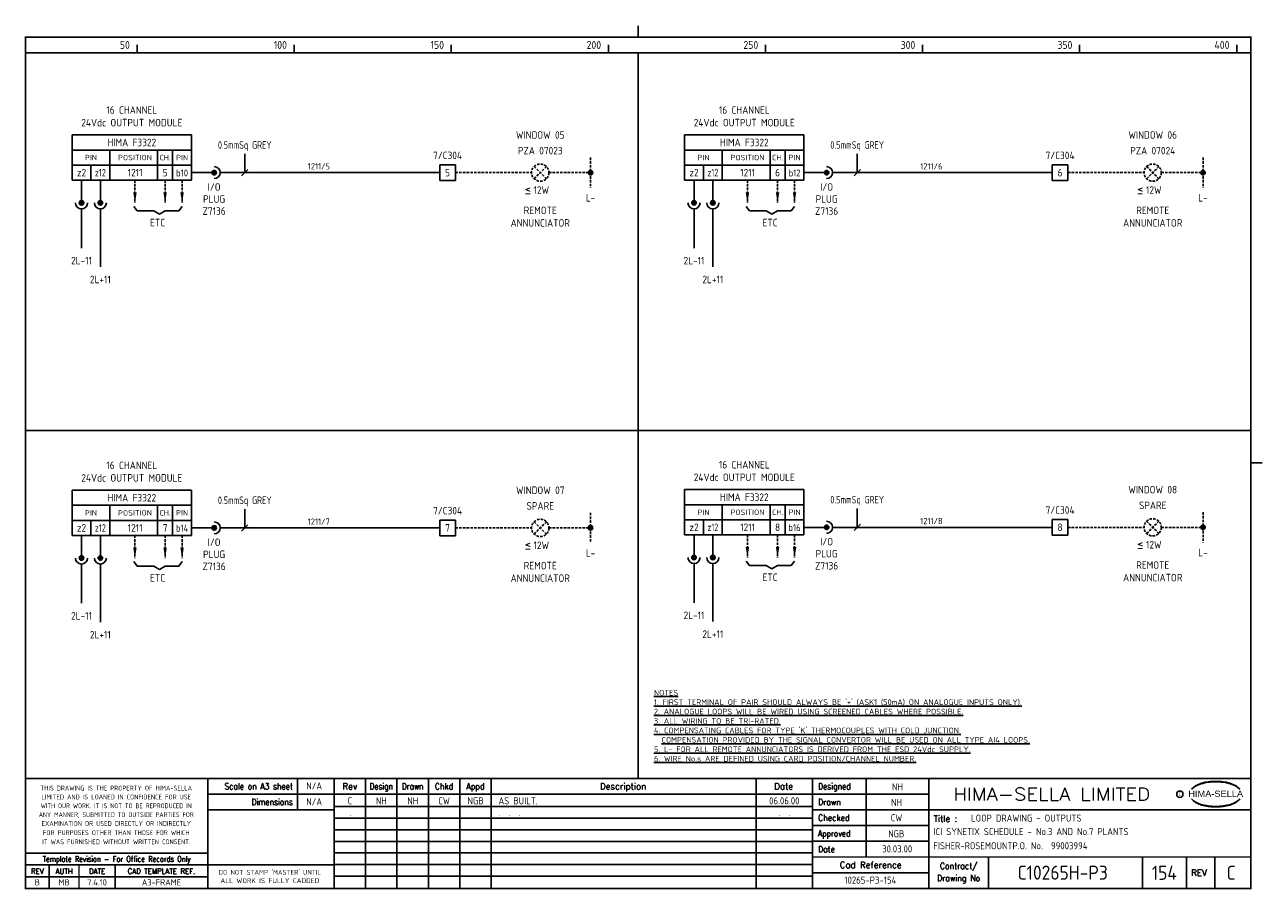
# Model space of a CAD drawing. Extents: x 14 to 408, y 0 to 275.
import ezdxf
from ezdxf.enums import TextEntityAlignment as Align

# ---------------------------------------------------------------- set-up
doc = ezdxf.new("R2010")
doc.units = 0
doc.header["$LTSCALE"] = 0.25
doc.header["$MEASUREMENT"] = 0
doc.linetypes.add('HIDDEN2', pattern=[4.7625, 3.175, -1.5875])
doc.layers.get('0').update_dxf_attribs({"color": 41, "linetype": 'CONTINUOUS'})
for name, color, linetype in [('00-DRG_FRAME', 12, 'CONTINUOUS'), ('01-DRAW', 7, 'CONTINUOUS'), ('051-TEXT', 2, 'CONTINUOUS'), ('117', 7, 'CONTINUOUS'), ('117-TEXT', 2, 'CONTINUOUS')]:
    doc.layers.add(name, color=color, linetype=linetype)
doc.styles.add('ARIAL', font='ARIAL.TTF', dxfattribs={"height": 2.5})
doc.styles.add('ISO', font='iso.shx')
doc.styles.add('ROMAND', font='ROMAND')

# ---------------------------------------------------------------- blocks, each defined once
blk = doc.blocks.new('A3-REVA')
at = {"layer": '051-TEXT', "style": 'ISO'}
for tag, p in [('DESIGNED', (292.01, 31.7)), ('A', (117.73, 27.28)), ('DES', (127.73, 27.28)), ('DRN', (137.73, 27.28)), ('CHKD', (147.73, 27.28)), ('APPD', (157.73, 27.28)), ('DATE', (256, 27.28)), ('DRAWN', (291.72, 26.77)), ('CHECKED', (291.72, 21.89)), ('APPD', (291.65, 16.79)), ('DATE', (291.92, 11.96))]:
    blk.add_attdef(tag, text='', height=2.25, dxfattribs=at).set_placement(p, align=Align.CENTER)
blk.add_attdef('DESCRIPTION', (165.03, 27.28), '', height=2.25, dxfattribs=at)
blk = doc.blocks.new('A3-REVB')
at = {"layer": '051-TEXT', "style": 'ISO'}
for tag, p in [('A', (124.85, -20.36)), ('DES', (134.85, -20.36)), ('DRN', (144.85, -20.36)), ('CHKD', (154.85, -20.36)), ('APPD', (164.85, -20.36)), ('DATE', (263.12, -20.36))]:
    blk.add_attdef(tag, text='', height=2.25, dxfattribs=at).set_placement(p, align=Align.CENTER)
blk.add_attdef('DESCRIPTION', (172.15, -20.36), '', height=2.25, dxfattribs=at)
blk = doc.blocks.new('A3-TITLE')
at = {"layer": '051-TEXT', "style": 'ISO'}
blk.add_attdef('TITLE_1', (315.46, 21.78), '', height=2.25, dxfattribs=at)
for tag, p in [('DRGNO', (376.96, 3.24)), ('REV.', (398.2, 3.24))]:
    blk.add_attdef(tag, text='', height=4.5, dxfattribs=at).set_placement(p, align=Align.CENTER)
blk = doc.blocks.new('DOT')
for radius in [0.75, 0.65, 0.55, 0.45, 0.35, 0.25, 0.15, 0.05]:
    blk.add_circle((0, 0), radius)
blk = doc.blocks.new('A3-CONTRACT')
at = {"layer": '051-TEXT', "color": 41, "style": 'ISO'}
for tag, height, p in [('SCALE', 2.25, (106.71, 31.82)), ('DIMS', 2.25, (106.71, 26.8)), ('CAD-REF', 2.25, (283.73, 1.84)), ('CONTRACT', 4.5, (344.94, 3.1))]:
    blk.add_attdef(tag, text='', height=height, dxfattribs=at).set_placement(p, align=Align.CENTER)
for tag, p in [('TITLE_2', (303.86, 17.28)), ('TITLE_3', (303.79, 12.78))]:
    blk.add_attdef(tag, p, '', height=2.25, dxfattribs=at)

msp = doc.modelspace()

# ---------------------------------------------------------------- linework, layer by layer
at = {"layer": '00-DRG_FRAME'}
for p, q in [((50, 266.5), (50, 269)), ((100, 266.5), (100, 269)), ((150, 266.5), (150, 269)), ((200, 266.5), (200, 269)), ((250, 266.5), (250, 269)), ((300, 266.5), (300, 269)), ((350, 266.5), (350, 269)), ((400, 266.5), (400, 269)), ((101.01, 35.5), (101.01, 25.5)), ((122.7, 35.5), (122.7, 0.5)), ((132.7, 0.5), (132.7, 35.5)), ((142.7, 0.5), (142.7, 35.5)), ((152.7, 35.5), (152.7, 0.5)), ((162.7, 35.5), (162.7, 0.5)), ((247, 35.5), (247, 0.5)), ((282, 35.5), (282, 10.5)), ((265, 30.5), (302, 30.5)), ((265, 26.59), (112.7, 26.59)), ((302, 25.5), (265, 25.5)), ((265, 22.89), (112.7, 22.89)), ((265, 20.5), (302, 20.5)), ((265, 19.19), (112.7, 19.19)), ((265, 15.49), (112.7, 15.49)), ((302, 15.5), (265, 15.5)), ((265, 11.79), (112.7, 11.79)), ((265, 8.09), (112.7, 8.09)), ((321, 10.5), (321, 0.5)), ((370, 10.5), (370, 0.5)), ((384, 0.5), (384, 10.5)), ((393, 10.5), (393, 0.5)), ((72.5, 4.25), (14.5, 4.25)), ((265, 4.39), (112.7, 4.39)), ((302, 5.5), (265, 5.5))]:
    msp.add_line(p, q, dxfattribs=at)
at = {"layer": '00-DRG_FRAME', "const_width": 0.5}
for points in [[(209.5, 271.5), (209.5, 275.18)], [(209.5, 271.5), (209.5, 275.18)], [(14.5, 266.5), (404.5, 266.5)], [(209.5, 35.5), (209.5, 266.5)], [(14.5, 146.31), (404.5, 146.31)], [(404.5, 136), (408.18, 136)], [(404.5, 35.5), (14.5, 35.5)], [(72.5, 0.5), (72.5, 35.5)], [(112.7, 0.5), (112.7, 35.5)], [(265, 35.5), (265, 0.5)], [(302, 0.5), (302, 35.5)], [(265, 30.5), (72.5, 30.5)], [(112.7, 25.5), (72.5, 25.5)], [(404.5, 25.5), (302, 25.5)], [(14.5, 11.75), (72.5, 11.75)], [(14.5, 8), (72.5, 8)], [(22, 0.5), (22, 8)], [(31.5, 0.5), (31.5, 8)], [(43, 0.5), (43, 8)], [(112.7, 8), (72.5, 8)], [(265, 10.5), (404.5, 10.5)]]:
    msp.add_lwpolyline(points, dxfattribs=at)
msp.add_lwpolyline([(14.5, 0.5), (404.5, 0.5), (404.5, 271.5), (14.5, 271.5)], close=True, dxfattribs=at)
at = {"layer": '00-DRG_FRAME', "color": 3}
msp.add_circle((381.88, 30.5), 1, dxfattribs=at)
for centre, radius, start, end in [((390.6, 26.83), 7.24, 106.0532, 133.5024), ((390.88, 27.01), 7.3, 130.419, 136.057), ((390.11, 28.1), 5.98, 122.244, 131.6154), ((389.75, 28.78), 5.21, 111.8206, 122.8668), ((391.78, 24.7), 9.76, 107.5931, 113.9452), ((393.1, 18.5), 15.94, 89.2698, 106.3911), ((392.1, 23.52), 10.99, 96.0146, 107.3203), ((393.29, 16.31), 18.28, 92.8917, 97.3734), ((393.24, 18.86), 15.73, 89.7805, 93.1738), ((393.36, 18.86), 15.73, 86.8262, 90.2195), ((393.51, 18.5), 15.94, 73.6089, 90.7302), ((393.31, 16.31), 18.28, 82.6266, 87.1083), ((394.51, 23.52), 10.99, 72.6797, 83.9854), ((394.83, 24.7), 9.76, 66.0548, 72.4069), ((396, 26.83), 7.24, 46.4976, 73.9468), ((396.85, 28.78), 5.21, 57.1332, 68.1794), ((396.49, 28.1), 5.98, 48.3846, 57.756), ((395.73, 27.01), 7.3, 43.943, 49.581), ((390.88, 34.04), 7.3, 223.943, 229.581), ((390.6, 34.23), 7.24, 226.4976, 253.9468), ((390.11, 32.96), 5.98, 228.3846, 237.756), ((389.75, 32.28), 5.21, 237.1332, 248.1794), ((396, 34.23), 7.24, 286.0532, 313.5024), ((396.85, 32.28), 5.21, 291.8206, 302.8668), ((396.49, 32.96), 5.98, 302.244, 311.6154), ((395.73, 34.04), 7.3, 310.419, 316.057), ((391.78, 36.36), 9.76, 246.0548, 252.4069), ((393.1, 42.56), 15.94, 253.6089, 270.7302), ((392.1, 37.54), 10.99, 252.6797, 263.9854), ((393.29, 44.75), 18.28, 262.6266, 267.1083), ((393.24, 42.19), 15.73, 266.8262, 270.2195), ((393.51, 42.56), 15.94, 269.2698, 286.3911), ((393.36, 42.19), 15.73, 269.7805, 273.1738), ((393.31, 44.75), 18.28, 272.8917, 277.3734), ((394.51, 37.54), 10.99, 276.0146, 287.3203), ((394.83, 36.36), 9.76, 287.5931, 293.9452)]:
    msp.add_arc(centre, radius, start, end, dxfattribs=at)
at = {"layer": '117'}
for p, q in [((29.32, 240.36), (29.32, 225.96)), ((67.32, 240.36), (29.32, 240.36)), ((67.32, 240.36), (67.32, 225.96)), ((224.26, 240.36), (224.26, 225.96)), ((262.26, 240.36), (224.26, 240.36)), ((262.26, 240.36), (262.26, 225.96)), ((67.32, 235.56), (29.32, 235.56)), ((41.32, 235.56), (41.32, 225.96)), ((56.52, 235.56), (56.52, 225.96)), ((61.32, 235.56), (61.32, 225.96)), ((262.26, 235.56), (224.26, 235.56)), ((236.26, 235.56), (236.26, 225.96)), ((251.46, 235.56), (251.46, 225.96)), ((256.26, 235.56), (256.26, 225.96)), ((67.32, 230.76), (29.32, 230.76)), ((35.32, 230.76), (35.32, 225.96)), ((146.32, 230.86), (146.32, 225.86)), ((151.32, 230.86), (146.32, 230.86)), ((151.32, 225.86), (151.32, 230.86)), ((262.26, 230.76), (224.26, 230.76)), ((230.26, 230.76), (230.26, 225.96)), ((341.26, 230.86), (341.26, 225.86)), ((346.26, 230.86), (341.26, 230.86)), ((346.26, 225.86), (346.26, 230.86)), ((67.32, 225.96), (29.32, 225.96)), ((32.32, 225.96), (32.32, 218.76)), ((38.32, 225.96), (38.32, 218.76)), ((67.32, 228.36), (74.52, 228.36)), ((76.44, 228.36), (146.32, 228.36)), ((151.32, 225.86), (146.32, 225.86)), ((262.26, 225.96), (224.26, 225.96)), ((227.26, 225.96), (227.26, 218.76)), ((233.26, 225.96), (233.26, 218.76)), ((262.26, 228.36), (269.46, 228.36)), ((271.38, 228.36), (341.26, 228.36)), ((346.26, 225.86), (341.26, 225.86)), ((32.32, 216.84), (32.32, 204.36)), ((38.32, 216.84), (38.32, 198.36)), ((48.92, 217.62), (50, 216.18)), ((64.32, 217.62), (63.24, 216.18)), ((227.26, 216.84), (227.26, 204.36)), ((233.26, 216.84), (233.26, 198.36)), ((243.86, 217.62), (244.94, 216.18)), ((259.26, 217.62), (258.18, 216.18)), ((50, 216.18), (55.32, 216.18)), ((55.32, 216.18), (57.12, 215.1)), ((58.92, 216.18), (57.12, 215.1)), ((63.24, 216.18), (58.92, 216.18)), ((244.94, 216.18), (250.26, 216.18)), ((250.26, 216.18), (252.06, 215.1)), ((253.86, 216.18), (252.06, 215.1)), ((258.18, 216.18), (253.86, 216.18)), ((67.32, 127.27), (29.32, 127.27)), ((29.32, 127.27), (29.32, 112.87)), ((67.32, 127.27), (67.32, 112.87)), ((262.26, 127.45), (224.26, 127.45)), ((224.26, 127.45), (224.26, 113.05)), ((262.26, 127.45), (262.26, 113.05)), ((67.32, 122.47), (29.32, 122.47)), ((41.32, 122.47), (41.32, 112.87)), ((56.52, 122.47), (56.52, 112.87)), ((61.32, 122.47), (61.32, 112.87)), ((262.26, 122.65), (224.26, 122.65)), ((236.26, 122.65), (236.26, 113.05)), ((251.46, 122.65), (251.46, 113.05)), ((256.26, 122.65), (256.26, 113.05)), ((67.32, 117.67), (29.32, 117.67)), ((35.32, 117.67), (35.32, 112.87)), ((67.32, 115.27), (74.52, 115.27)), ((76.44, 115.27), (146.32, 115.27)), ((146.32, 117.77), (146.32, 112.77)), ((151.32, 117.77), (146.32, 117.77)), ((151.32, 112.77), (151.32, 117.77)), ((262.26, 117.85), (224.26, 117.85)), ((230.26, 117.85), (230.26, 113.05)), ((262.26, 115.45), (269.46, 115.45)), ((271.38, 115.45), (341.26, 115.45)), ((346.26, 117.95), (341.26, 117.95)), ((341.26, 117.95), (341.26, 112.95)), ((346.26, 112.95), (346.26, 117.95)), ((67.32, 112.87), (29.32, 112.87)), ((32.32, 112.87), (32.32, 105.67)), ((38.32, 112.87), (38.32, 105.67)), ((151.32, 112.77), (146.32, 112.77)), ((262.26, 113.05), (224.26, 113.05)), ((227.26, 113.05), (227.26, 105.85)), ((233.26, 113.05), (233.26, 105.85)), ((346.26, 112.95), (341.26, 112.95)), ((32.32, 103.75), (32.32, 91.27)), ((38.32, 103.75), (38.32, 85.27)), ((48.92, 104.53), (50, 103.09)), ((50, 103.09), (55.32, 103.09)), ((55.32, 103.09), (57.12, 102.01)), ((58.92, 103.09), (57.12, 102.01)), ((63.24, 103.09), (58.92, 103.09)), ((64.32, 104.53), (63.24, 103.09)), ((227.26, 103.93), (227.26, 91.45)), ((233.26, 103.93), (233.26, 85.45)), ((243.86, 104.71), (244.94, 103.27)), ((244.94, 103.27), (250.26, 103.27)), ((250.26, 103.27), (252.06, 102.19)), ((253.86, 103.27), (252.06, 102.19)), ((258.18, 103.27), (253.86, 103.27)), ((259.26, 104.71), (258.18, 103.27))]:
    msp.add_line(p, q, dxfattribs=at)
at = {"layer": '117', "color": 3}
for p, q in [((84.27, 228.36), (84.27, 234.36)), ((279.21, 228.36), (279.21, 234.36)), ((83.27, 227.36), (85.27, 229.36)), ((278.21, 227.36), (280.21, 229.36)), ((84.27, 115.27), (84.27, 121.27)), ((279.21, 115.45), (279.21, 121.45)), ((83.27, 114.27), (85.27, 116.27)), ((278.21, 114.45), (280.21, 116.45))]:
    msp.add_line(p, q, dxfattribs=at)
at = {"layer": '117', "linetype": 'HIDDEN2'}
for p, q in [((194.32, 233.16), (194.32, 223.56)), ((389.26, 233.16), (389.26, 223.56)), ((176.37, 226.42), (180.26, 230.31)), ((176.37, 230.31), (180.26, 226.42)), ((371.32, 230.31), (375.21, 226.42)), ((371.32, 226.42), (375.21, 230.31)), ((49.32, 225.96), (49.32, 218.76)), ((58.92, 225.96), (58.92, 218.76)), ((64.32, 225.96), (64.32, 218.76)), ((151.32, 228.36), (175.57, 228.36)), ((181.07, 228.36), (194.32, 228.36)), ((244.26, 225.96), (244.26, 218.76)), ((253.86, 225.96), (253.86, 218.76)), ((259.26, 225.96), (259.26, 218.76)), ((346.26, 228.36), (370.51, 228.36)), ((376.01, 228.36), (389.26, 228.36)), ((194.32, 120.07), (194.32, 110.47)), ((389.26, 120.25), (389.26, 110.65)), ((151.32, 115.27), (175.57, 115.27)), ((176.37, 117.21), (180.26, 113.32)), ((176.37, 113.32), (180.26, 117.21)), ((181.07, 115.27), (194.32, 115.27)), ((346.26, 115.45), (370.51, 115.45)), ((371.32, 113.5), (375.21, 117.39)), ((371.32, 117.39), (375.21, 113.5)), ((376.01, 115.45), (389.26, 115.45)), ((49.32, 112.87), (49.32, 105.67)), ((58.92, 112.87), (58.92, 105.67)), ((64.32, 112.87), (64.32, 105.67)), ((244.26, 113.05), (244.26, 105.85)), ((253.86, 113.05), (253.86, 105.85)), ((259.26, 113.05), (259.26, 105.85))]:
    msp.add_line(p, q, dxfattribs=at)
at = {"layer": '117'}
for centre, radius in [((74.52, 228.36), 0.72), ((74.52, 228.36), 0.624), ((74.52, 228.36), 0.528), ((74.52, 228.36), 0.432), ((74.52, 228.36), 0.336), ((269.46, 228.36), 0.72), ((269.46, 228.36), 0.624), ((269.46, 228.36), 0.528), ((269.46, 228.36), 0.432), ((269.46, 228.36), 0.336), ((74.52, 228.36), 0.24), ((74.52, 228.36), 0.144), ((74.52, 228.36), 0.048), ((269.46, 228.36), 0.24), ((269.46, 228.36), 0.144), ((269.46, 228.36), 0.048), ((32.32, 218.76), 0.72), ((32.32, 218.76), 0.624), ((32.32, 218.76), 0.528), ((32.32, 218.76), 0.432), ((32.32, 218.76), 0.336), ((32.32, 218.76), 0.24), ((32.32, 218.76), 0.144), ((32.32, 218.76), 0.048), ((38.32, 218.76), 0.72), ((38.32, 218.76), 0.624), ((38.32, 218.76), 0.528), ((38.32, 218.76), 0.432), ((38.32, 218.76), 0.336), ((38.32, 218.76), 0.24), ((38.32, 218.76), 0.144), ((38.32, 218.76), 0.048), ((227.26, 218.76), 0.72), ((227.26, 218.76), 0.624), ((227.26, 218.76), 0.528), ((227.26, 218.76), 0.432), ((227.26, 218.76), 0.336), ((227.26, 218.76), 0.24), ((227.26, 218.76), 0.144), ((227.26, 218.76), 0.048), ((233.26, 218.76), 0.72), ((233.26, 218.76), 0.624), ((233.26, 218.76), 0.528), ((233.26, 218.76), 0.432), ((233.26, 218.76), 0.336), ((233.26, 218.76), 0.24), ((233.26, 218.76), 0.144), ((233.26, 218.76), 0.048), ((74.52, 115.27), 0.72), ((74.52, 115.27), 0.624), ((74.52, 115.27), 0.528), ((74.52, 115.27), 0.432), ((74.52, 115.27), 0.336), ((74.52, 115.27), 0.24), ((74.52, 115.27), 0.144), ((74.52, 115.27), 0.048), ((269.46, 115.45), 0.72), ((269.46, 115.45), 0.624), ((269.46, 115.45), 0.528), ((269.46, 115.45), 0.432), ((269.46, 115.45), 0.336), ((269.46, 115.45), 0.24), ((269.46, 115.45), 0.144), ((269.46, 115.45), 0.048), ((227.26, 105.85), 0.72), ((227.26, 105.85), 0.624), ((233.26, 105.85), 0.72), ((233.26, 105.85), 0.624), ((32.32, 105.67), 0.72), ((32.32, 105.67), 0.624), ((32.32, 105.67), 0.528), ((32.32, 105.67), 0.432), ((32.32, 105.67), 0.336), ((32.32, 105.67), 0.24), ((32.32, 105.67), 0.144), ((32.32, 105.67), 0.048), ((38.32, 105.67), 0.72), ((38.32, 105.67), 0.624), ((38.32, 105.67), 0.528), ((38.32, 105.67), 0.432), ((38.32, 105.67), 0.336), ((38.32, 105.67), 0.24), ((38.32, 105.67), 0.144), ((38.32, 105.67), 0.048), ((227.26, 105.85), 0.528), ((227.26, 105.85), 0.432), ((227.26, 105.85), 0.336), ((227.26, 105.85), 0.24), ((227.26, 105.85), 0.144), ((227.26, 105.85), 0.048), ((233.26, 105.85), 0.528), ((233.26, 105.85), 0.432), ((233.26, 105.85), 0.336), ((233.26, 105.85), 0.24), ((233.26, 105.85), 0.144), ((233.26, 105.85), 0.048)]:
    msp.add_circle(centre, radius, dxfattribs=at)
at = {"layer": '117', "linetype": 'HIDDEN2'}
for centre in [(178.32, 228.36), (373.26, 228.36), (178.32, 115.27), (373.26, 115.45)]:
    msp.add_circle(centre, 2.75, dxfattribs=at)
at = {"layer": '117'}
for centre, start, end in [((74.52, 228.36), 270, 90), ((269.46, 228.36), 270, 90), ((32.32, 218.76), 180, 0), ((38.32, 218.76), 180, 0), ((227.26, 218.76), 180, 0), ((233.26, 218.76), 180, 0), ((74.52, 115.27), 270, 90), ((269.46, 115.45), 270, 90), ((32.32, 105.67), 180, 0), ((38.32, 105.67), 180, 0), ((227.26, 105.85), 180, 0), ((233.26, 105.85), 180, 0)]:
    msp.add_arc(centre, 1.92, start, end, dxfattribs=at)
for points in [[(49.88, 222.12), (48.76, 222.12), (49.32, 218.76)], [(59.48, 222.12), (58.36, 222.12), (58.92, 218.76)], [(64.88, 222.12), (63.76, 222.12), (64.32, 218.76)], [(244.82, 222.12), (243.7, 222.12), (244.26, 218.76)], [(254.42, 222.12), (253.3, 222.12), (253.86, 218.76)], [(259.82, 222.12), (258.7, 222.12), (259.26, 218.76)], [(49.88, 109.03), (48.76, 109.03), (49.32, 105.67)], [(59.48, 109.03), (58.36, 109.03), (58.92, 105.67)], [(64.88, 109.03), (63.76, 109.03), (64.32, 105.67)], [(244.82, 109.21), (243.7, 109.21), (244.26, 105.85)], [(254.42, 109.21), (253.3, 109.21), (253.86, 105.85)], [(259.82, 109.21), (258.7, 109.21), (259.26, 105.85)]]:
    msp.add_solid(points, dxfattribs=at)

# ---------------------------------------------------------------- block references
at = {"layer": '00-DRG_FRAME'}
for name, p, values in [('A3-CONTRACT', (-0.35, 0.19), {'TITLE_2': 'ICI SYNETIX SCHEDULE - No.3 AND No.7 PLANTS', 'TITLE_3': 'FISHER-ROSEMOUNTP.O. No.  99003994', 'CAD-REF': '10265-P3-154', 'CONTRACT': 'C10265H-P3', 'SCALE': 'N/A', 'DIMS': 'N/A'}), ('A3-REVB', (-7, 43.98), {'A': '.', 'DESCRIPTION': '.  .  .', 'DATE': '.  .'}), ('A3-TITLE', (0, 0), {'TITLE_1': 'LOOP DRAWING - OUTPUTS', 'DRGNO': '154', 'REV.': 'C'})]:
    msp.add_blockref(name, p, dxfattribs=at).add_auto_attribs(values)
ref = msp.add_blockref('A3-REVA', (0, 0), dxfattribs=at)
ref.add_attrib('A', 'C', dxfattribs={"layer": '051-TEXT', "height": 2.25, "style": 'ISO'}).set_placement((117.73, 27.28), align=Align.CENTER)
ref.add_attrib('DES', 'NH', dxfattribs={"layer": '051-TEXT', "height": 2.25, "style": 'ISO'}).set_placement((127.73, 27.28), align=Align.CENTER)
ref.add_attrib('DRN', 'NH', dxfattribs={"layer": '051-TEXT', "height": 2.25, "style": 'ISO'}).set_placement((137.73, 27.28), align=Align.CENTER)
ref.add_attrib('CHKD', 'CW', dxfattribs={"layer": '051-TEXT', "height": 2.25, "style": 'ISO'}).set_placement((147.73, 27.28), align=Align.CENTER)
ref.add_attrib('APPD', 'NGB', dxfattribs={"layer": '051-TEXT', "height": 2.25, "style": 'ISO'}).set_placement((157.73, 27.28), align=Align.CENTER)
ref.add_attrib('DESCRIPTION', 'AS BUILT.', (165.03, 27.28), dxfattribs={"layer": '051-TEXT', "height": 2.25, "style": 'ISO'})
ref.add_attrib('DATE', '06.06.00', dxfattribs={"layer": '051-TEXT', "height": 2.25, "style": 'ISO'}).set_placement((256, 27.28), align=Align.CENTER)
ref.add_attrib('DESIGNED', 'NH', dxfattribs={"layer": '051-TEXT', "height": 2.25, "style": 'ISO'}).set_placement((292.01, 31.7), align=Align.CENTER)
ref.add_attrib('DRAWN', 'NH', dxfattribs={"layer": '051-TEXT', "height": 2.25, "style": 'ISO'}).set_placement((291.72, 26.77), align=Align.CENTER)
ref.add_attrib('CHECKED', 'CW', dxfattribs={"layer": '051-TEXT', "height": 2.25, "style": 'ISO'}).set_placement((291.72, 21.89), align=Align.CENTER)
ref.add_attrib('APPD', 'NGB', dxfattribs={"layer": '051-TEXT', "height": 2.25, "style": 'ISO'}).set_placement((291.65, 16.79), align=Align.CENTER)
ref.add_attrib('DATE', '30.03.00', dxfattribs={"layer": '051-TEXT', "height": 2.25, "style": 'ISO'}).set_placement((291.92, 11.96), align=Align.CENTER)
at = {"layer": '117', "linetype": 'HIDDEN2', "xscale": 0.9600000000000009, "yscale": 0.9599999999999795, "zscale": 0.96}
for p in [(194.32, 228.36), (389.26, 228.36), (194.32, 115.27), (389.26, 115.45)]:
    msp.add_blockref('DOT', p, dxfattribs=at)

# ---------------------------------------------------------------- texts
at = {"layer": '00-DRG_FRAME', "style": 'ISO'}
for s, p in [('50', (47.69, 267.75)), ('100', (97.69, 267.75)), ('150', (147.69, 267.75)), ('200', (197.69, 267.75)), ('250', (247.69, 267.75)), ('300', (297.69, 267.75)), ('350', (347.69, 267.75)), ('400', (397.69, 267.75))]:
    msp.add_text(s, height=2.5, dxfattribs=at).set_placement(p, align=Align.RIGHT)
at = {"layer": '00-DRG_FRAME', "color": 3, "style": 'ISO'}
for s, width, p in [('THIS DRAWING IS THE PROPERTY OF HIMA-SELLA', 0.9, (43.36, 32.44)), ("DO NOT STAMP 'MASTER' UNTIL", 0.95, (92.25, 5.79))]:
    msp.add_text(s, height=1.53, dxfattribs=dict(at, width=width)).set_placement(p, align=Align.MIDDLE)
at = {"layer": '00-DRG_FRAME', "color": 4, "style": 'ROMAND', "width": 0.87}
for s, p in [('Scale on A3 sheet', (99.54, 32)), ('Dimensions', (99.54, 27.01))]:
    msp.add_text(s, height=2, dxfattribs=at).set_placement(p, align=Align.RIGHT)
at = {"layer": '00-DRG_FRAME', "color": 4, "style": 'ROMAND'}
for s, p in [('Rev', (117.7, 32)), ('Description', (204.69, 32)), ('Date', (255.79, 32))]:
    msp.add_text(s, height=2, dxfattribs=at).set_placement(p, align=Align.CENTER)
for s, width, p in [('Design', 0.85, (127.7, 32)), ('Drawn', 0.85, (137.7, 32)), ('Chkd', 0.9, (147.7, 32)), ('Appd', 0.9, (157.7, 32))]:
    msp.add_text(s, height=2, dxfattribs=dict(at, width=width)).set_placement(p, align=Align.CENTER)
for s, width, p in [('Designed', 0.87, (266.75, 32)), ('Drawn', 0.9, (266.75, 27)), ('Checked', 0.9, (266.75, 22)), ('Approved', 0.85, (266.75, 17)), ('Date', 0.9, (266.75, 12))]:
    msp.add_text(s, height=2, dxfattribs=dict(at, width=width)).set_placement(p)
at = {"layer": '00-DRG_FRAME', "style": 'ROMAND', "width": 1.15}
msp.add_text('HIMA-SELLA LIMITED', height=4, dxfattribs=at).set_placement((341.1, 30.5), align=Align.MIDDLE)
at = {"layer": '00-DRG_FRAME', "style": 'ARIAL', "width": 1.05}
msp.add_text('HIMA-SELLA', height=2, dxfattribs=at).set_placement((393.3, 29.63), align=Align.CENTER)
at = {"layer": '00-DRG_FRAME', "color": 3, "style": 'ISO'}
for s, width, p in [('LIMITED AND IS LOANED IN CONFIDENCE FOR USE', 0.9, (43.36, 29.62)), ('WITH OUR WORK. IT IS NOT TO BE REPRODUCED IN', 0.87, (43.36, 26.81)), ('ANY MANNER, SUBMITTED TO OUTSIDE PARTIES FOR', 0.87, (43.36, 23.99)), ('EXAMINATION OR USED DIRECTLY OR INDIRECTLY', 0.9, (43.36, 21.18)), ('IT WAS FURNISHED WITHOUT WRITTEN CONSENT.', 0.9, (43.36, 15.35)), ('FOR PURPOSES OTHER THAN THOSE FOR WHICH', 0.9, (43.36, 18.27))]:
    msp.add_text(s, height=1.53, dxfattribs=dict(at, width=width)).set_placement(p, align=Align.MIDDLE_CENTER)
at = {"layer": '00-DRG_FRAME', "color": 3, "style": 'ISO', "width": 0.9}
msp.add_text('C', height=1, dxfattribs=at).set_placement((381.84, 30), align=Align.CENTER)
at = {"layer": '00-DRG_FRAME', "color": 4, "style": 'ROMAND'}
msp.add_text('Title :', height=2, dxfattribs=at).set_placement((303.5, 21.75))
for s, height, width, p in [('Template Revision - For Office Records Only', 1.8, 0.85, (43.5, 9.62)), ('Contract/', 2, 0.9, (311.5, 7.5)), ('REV', 1.8, 0.9, (18.25, 6)), ('AUTH', 1.8, 0.9, (26.75, 6)), ('DATE', 1.8, 0.9, (37.25, 6)), ('CAD TEMPLATE REF.', 1.8, 0.9, (57.75, 6)), ('Drawing No', 2, 0.9, (311.5, 3.5))]:
    msp.add_text(s, height=height, dxfattribs=dict(at, width=width)).set_placement(p, align=Align.MIDDLE)
for s, p in [('Cad Reference', (283.5, 8)), ('REV', (388, 5.5))]:
    msp.add_text(s, height=2, dxfattribs=at).set_placement(p, align=Align.MIDDLE)
at = {"layer": '00-DRG_FRAME', "color": 41, "style": 'ISO'}
for s, p in [('B', (18.25, 1.45)), ('MB', (26.75, 1.45)), ('7.4.10', (37.25, 1.45)), ('A3-FRAME', (57.75, 1.45))]:
    msp.add_text(s, height=2, dxfattribs=at).set_placement(p, align=Align.CENTER)
at = {"layer": '00-DRG_FRAME', "color": 3, "style": 'ISO'}
msp.add_text('ALL WORK IS FULLY CADDED', height=1.53, dxfattribs=at).set_placement((92.25, 2.98), align=Align.MIDDLE_CENTER)
at = {"layer": '01-DRAW', "insert": (214.51, 63.71), "char_height": 1.8, "width": 133.83, "attachment_point": 1, "style": 'ISO'}
msp.add_mtext("{\\Fiso.shx;\\LNOTES\\P1. FIRST TERMINAL OF PAIR SHOULD ALWAYS BE '+' (ASK1 (50mA) ON ANALOGUE INPUTS ONLY).\\P2. ANALOGUE LOOPS WILL BE WIRED USING SCREENED CABLES WHERE POSSIBLE.\\P3. ALL WIRING TO BE TRI-RATED.\\P4. COMPENSATING CABLES FOR TYPE 'K' THERMOCOUPLES WITH COLD JUNCTION.\\P  COMPENSATION PROVIDED BY THE SIGNAL CONVERTOR WILL BE USED ON ALL TYPE AI4 LOOPS.\\P5. L- FOR ALL REMOTE ANNUNCIATORS IS DERIVED FROM THE ESD 24Vdc SUPPLY.\\P6. WIRE No.s ARE DEFINED USING CARD POSITION/CHANNEL NUMBER.}", dxfattribs=at)
at = {"layer": '117-TEXT', "style": 'ISO'}
for s, height, p in [('16 CHANNEL', 2.4, (48.32, 247.08)), ('16 CHANNEL', 2.4, (243.26, 247.08)), ('24Vdc OUTPUT MODULE', 2.4, (48.32, 243.08)), ('24Vdc OUTPUT MODULE', 2.4, (243.26, 243.08)), ('HIMA F3322', 2.4, (48.32, 236.76)), ('HIMA F3322', 2.4, (243.26, 236.76)), ('PIN', 1.728, (35.32, 232.3)), ('POSITION', 1.728, (49.32, 232.3)), ('CH.', 1.728, (58.92, 232.3)), ('PIN', 1.73, (64.32, 232.3)), ('PIN', 1.728, (230.26, 232.3)), ('POSITION', 1.728, (244.26, 232.3)), ('CH.', 1.728, (253.86, 232.3)), ('PIN', 1.73, (259.26, 232.3)), ('z2', 2.4, (32.32, 227.16)), ('1211', 2.4, (49.37, 227.16)), ('5', 2.4, (58.92, 227.16)), ('b10', 2.2, (64.32, 227.16)), ('z2', 2.4, (227.26, 227.16)), ('1211', 2.4, (244.32, 227.16)), ('6', 2.4, (253.86, 227.16)), ('b12', 2.2, (259.26, 227.16)), ('I/O', 2.4, (74.52, 222.6)), ('I/O', 2.4, (269.46, 222.6)), ('PLUG', 2.4, (74.52, 218.76)), ('PLUG', 2.4, (269.46, 218.76)), ('Z7136', 2.4, (74.52, 214.92)), ('Z7136', 2.4, (269.46, 214.92)), ('ETC', 2.4, (56.52, 211.26)), ('ETC', 2.4, (251.46, 211.26)), ('16 CHANNEL', 2.4, (48.32, 133.99)), ('16 CHANNEL', 2.4, (243.26, 134.17)), ('24Vdc OUTPUT MODULE', 2.4, (48.32, 129.99)), ('24Vdc OUTPUT MODULE', 2.4, (243.26, 130.17)), ('HIMA F3322', 2.4, (243.26, 123.85)), ('HIMA F3322', 2.4, (48.32, 123.67)), ('PIN', 1.728, (35.32, 119.2)), ('POSITION', 1.728, (49.32, 119.2)), ('CH.', 1.728, (58.92, 119.2)), ('PIN', 1.73, (64.32, 119.21)), ('PIN', 1.728, (230.26, 119.38)), ('POSITION', 1.728, (244.26, 119.38)), ('CH.', 1.728, (253.86, 119.38)), ('PIN', 1.73, (259.26, 119.39)), ('z2', 2.4, (32.32, 114.07)), ('1211', 2.4, (49.37, 114.07)), ('7', 2.4, (58.92, 114.07)), ('b14', 2.2, (64.32, 114.07)), ('z2', 2.4, (227.26, 114.25)), ('1211', 2.4, (244.32, 114.25)), ('8', 2.4, (253.86, 114.25)), ('b16', 2.2, (259.26, 114.25)), ('I/O', 2.4, (74.52, 109.51)), ('I/O', 2.4, (269.46, 109.69)), ('PLUG', 2.4, (74.52, 105.67)), ('PLUG', 2.4, (269.46, 105.85)), ('Z7136', 2.4, (74.52, 101.83)), ('Z7136', 2.4, (269.46, 102.01)), ('ETC', 2.4, (56.52, 98.17)), ('ETC', 2.4, (251.46, 98.35))]:
    msp.add_text(s, height=height, dxfattribs=at).set_placement(p, align=Align.CENTER)
for s, p in [('WINDOW 05', (178.32, 240.36)), ('WINDOW 06', (373.26, 240.36)), ('PZA 07023', (178.32, 235.36)), ('PZA 07024', (373.26, 235.36)), ('7/C304', (148.82, 233.86)), ('7/C304', (343.76, 233.86)), ('5', (148.82, 228.36)), ('6', (343.76, 228.36)), ('L-', (194.32, 220.36)), ('L-', (389.26, 220.36)), ('REMOTE', (178.32, 216.36)), ('REMOTE', (373.26, 216.36)), ('ANNUNCIATOR', (178.32, 212.36)), ('ANNUNCIATOR', (373.26, 212.36)), ('2L-11', (32.32, 200.36)), ('2L-11', (227.26, 200.36)), ('2L+11', (38.32, 194.36)), ('2L+11', (233.26, 194.36)), ('WINDOW 07', (178.32, 127.27)), ('WINDOW 08', (373.26, 127.45)), ('7/C304', (148.82, 120.77)), ('SPARE', (178.32, 122.27)), ('7/C304', (343.76, 120.95)), ('SPARE', (373.26, 122.45)), ('7', (148.82, 115.27)), ('8', (343.76, 115.45)), ('L-', (194.32, 107.27)), ('L-', (389.26, 107.45)), ('REMOTE', (178.32, 103.27)), ('REMOTE', (373.26, 103.45)), ('ANNUNCIATOR', (178.32, 99.27)), ('ANNUNCIATOR', (373.26, 99.45)), ('2L-11', (32.32, 87.27)), ('2L-11', (227.26, 87.45)), ('2L+11', (38.32, 81.27)), ('2L+11', (233.26, 81.45))]:
    msp.add_text(s, height=2.4, dxfattribs=at).set_placement(p, align=Align.MIDDLE)
for s, width, p in [('0.5mmSq GREY', 0.85, (84.27, 235.97)), ('0.5mmSq GREY', 0.85, (279.21, 235.97)), ('z12', 0.8, (38.32, 227.16)), ('z12', 0.8, (233.26, 227.16)), ('0.5mmSq GREY', 0.85, (84.27, 122.88)), ('0.5mmSq GREY', 0.85, (279.21, 123.06)), ('z12', 0.8, (38.32, 114.07)), ('z12', 0.8, (233.26, 114.25))]:
    msp.add_text(s, height=2.4, dxfattribs=dict(at, width=width)).set_placement(p, align=Align.CENTER)
at = {"layer": '117-TEXT', "color": 3, "style": 'ISO'}
for s, p in [('1211/5', (104.32, 230.36)), ('1211/6', (299.26, 230.36)), ('1211/7', (104.32, 117.27)), ('1211/8', (299.26, 117.45))]:
    msp.add_text(s, height=2, dxfattribs=at).set_placement(p, align=Align.MIDDLE_LEFT)
at = {"layer": '117-TEXT', "style": 'ISO'}
for s, height, p in [('<', 3.36, (173.32, 221.63)), ('-', 3.36, (173.32, 220.27)), ('12W', 2.4, (176.18, 221.62)), ('<', 3.36, (368.26, 221.63)), ('-', 3.36, (368.26, 220.27)), ('12W', 2.4, (371.12, 221.62)), ('<', 3.36, (173.32, 108.54)), ('12W', 2.4, (176.18, 108.53)), ('<', 3.36, (368.26, 108.72)), ('12W', 2.4, (371.12, 108.71)), ('-', 3.36, (173.32, 107.18)), ('-', 3.36, (368.26, 107.36))]:
    msp.add_text(s, height=height, dxfattribs=at).set_placement(p)

doc.saveas('drawing.dxf')
